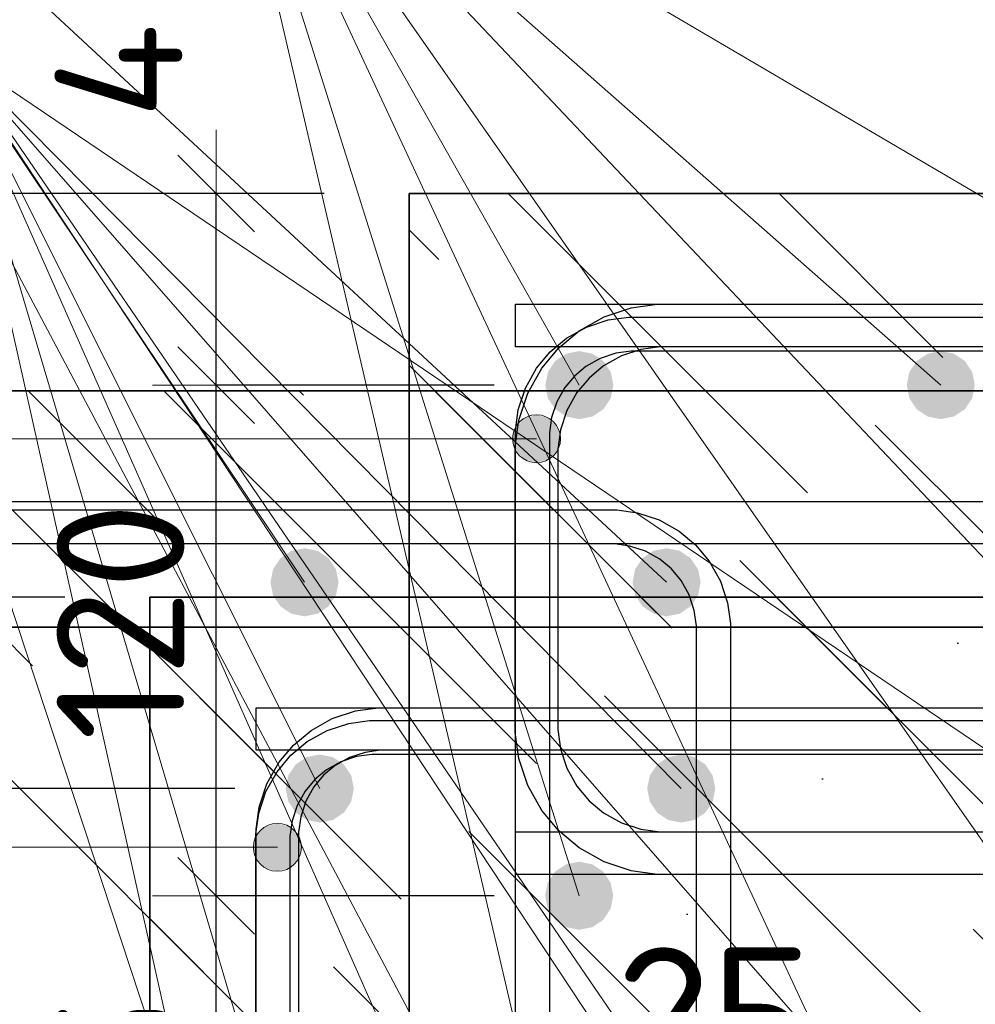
# Model space of a CAD drawing. Header units: metres. Extents: x -38 to 100, y -15 to 21.
# Tile 178 of 246: x 72.184 to 72.408, y 6.488 to 6.719. Entities that reach past the tile are written whole.
import ezdxf

# ---------------------------------------------------------------- set-up
doc = ezdxf.new("R2010")
doc.units = ezdxf.units.M
doc.header["$PDMODE"] = 65
for name, color, linetype, lineweight in [('XR$3$Арм. стержнями верхней зоны', 180, 'Continuous', 35), ('XR$3$Арм. стержнями нижней зоны', 180, 'Continuous', 35), ('XR$3$Арм.стержн. Арматура края', 96, 'Continuous', 35), ('XR$3$Арм.стержн. Хомут', 240, 'Continuous', 35), ('XR$3$Арм.стержн.горизонт. 1', 180, 'Continuous', 35), ('XR$3$Размерная линия (1)', 7, 'Continuous', 13), ('XR$3$Размерная линия_ общее', 7, 'Continuous', 13), ('XR$4$Арм. стержнями верхней зоны', 180, 'Continuous', 35), ('XR$4$Арм.стержн. Арматура края', 96, 'Continuous', 35), ('XR$4$Арм.стержн. Хомут', 240, 'Continuous', 35), ('XR$4$Арм.стержн.горизонт. 1', 180, 'Continuous', 35), ('XR$4$Размерная линия (1)', 7, 'Continuous', 13), ('XR$5$Текст_ примечание', 7, 'Continuous', 13), ('XR$6$Арм. стержнями верхней зоны', 180, 'Continuous', 35), ('XR$6$Арм.стержн. Арматура края', 96, 'Continuous', 35), ('XR$6$Арм.стержн. Хомут', 240, 'Continuous', 35), ('XR$6$Арм.стержн.горизонт. 1', 180, 'Continuous', 35), ('XR$7$Текст_ примечание', 7, 'Continuous', 13)]:
    doc.layers.add(name, color=color, linetype=linetype, lineweight=lineweight)
doc.styles.add('ISOCPEUR', font='txt')
doc.dimstyles.new('DIMSTYLE_10', dxfattribs={"dimtxt": 0.03, "dimasz": 0.03, "dimexe": 0, "dimexo": 0, "dimgap": 0.015, "dimtad": 2, "dimdec": 0, "dimlfac": 1000, "dimrnd": 1, "dimzin": 12, "dimdsep": 46, "dimtxsty": 'ISOCPEUR', "dimblk1": 'ALL_ML_STRICH', "dimblk2": 'ALL_ML_STRICH', "dimsah": 1, "dimcen": 0, "dimclrd": 7, "dimclre": 256, "dimclrt": 7, "dimadec": 0, "dimazin": 0, "dimtfac": 1, "dimtdec": 0, "dimtix": 1, "dimtmove": 2, "dimatfit": 3, "dimfxl": 0, "dimtzin": 0, "dimlwd": 0, "dimlwe": -3, "dimarcsym": 0})
doc.dimstyles.new('DIMSTYLE_12', dxfattribs={"dimtxt": 0.03, "dimasz": 0.03, "dimexe": 0, "dimexo": 0, "dimgap": 0.015, "dimtad": 2, "dimdec": 0, "dimlfac": 1000, "dimrnd": 1, "dimzin": 12, "dimdsep": 46, "dimtxsty": 'ISOCPEUR', "dimblk1": 'ALL_ML_STRICH', "dimblk2": 'ALL_ML_STRICH', "dimsah": 1, "dimcen": 0, "dimclrd": 7, "dimclre": 256, "dimclrt": 7, "dimadec": 0, "dimazin": 0, "dimtfac": 1, "dimtdec": 0, "dimtix": 1, "dimtmove": 2, "dimatfit": 3, "dimfxl": 0, "dimtzin": 0, "dimlwd": 0, "dimlwe": -3, "dimarcsym": 0})
doc.dimstyles.new('DIMSTYLE_14', dxfattribs={"dimtxt": 0.03, "dimasz": 0.03, "dimexe": 0, "dimexo": 0, "dimgap": 0.015, "dimtad": 2, "dimdec": 0, "dimlfac": 1000, "dimrnd": 1, "dimzin": 12, "dimdsep": 46, "dimtxsty": 'ISOCPEUR', "dimblk1": 'ALL_ML_STRICH', "dimblk2": 'ALL_ML_STRICH', "dimsah": 1, "dimcen": 0, "dimclrd": 7, "dimclre": 256, "dimclrt": 7, "dimadec": 0, "dimazin": 0, "dimtfac": 1, "dimtdec": 0, "dimtix": 1, "dimtmove": 2, "dimatfit": 3, "dimfxl": 0, "dimtvp": 1.2, "dimtzin": 0, "dimlwd": 0, "dimlwe": -3, "dimarcsym": 0})
doc.dimstyles.new('DIMSTYLE_9', dxfattribs={"dimtxt": 0.033, "dimasz": 0.0375, "dimexe": 0, "dimexo": 0, "dimgap": 0.0165, "dimtad": 2, "dimdec": 0, "dimlfac": 1000, "dimrnd": 1, "dimzin": 12, "dimdsep": 46, "dimtxsty": 'ISOCPEUR', "dimblk1": 'ALL_ML_STRICH', "dimblk2": 'ALL_ML_STRICH', "dimsah": 1, "dimcen": 0, "dimclrd": 7, "dimclre": 256, "dimclrt": 7, "dimadec": 0, "dimazin": 0, "dimtfac": 1, "dimtdec": 0, "dimtix": 1, "dimtmove": 2, "dimatfit": 3, "dimfxl": 0, "dimtvp": 1.2, "dimtzin": 0, "dimlwd": 0, "dimlwe": -3, "dimarcsym": 0})
pattern_1 = [(135, (0, 0), (-0.031819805, -0.031819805), [0.4, -0.05, 0, -0.05]), (135, (-0.01591, -0.01591), (-0.031819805, -0.031819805), [0.8, -0.1, 0.1, -0.1])]

# ---------------------------------------------------------------- blocks, each defined once
blk = doc.blocks.new('ALL_ML_STRICH')
at = {"color": 0, "linetype": 'ByBlock', "lineweight": -2}
for p, q in [((0, -0.5), (0, 0.5)), ((-0.3, -0.3), (0.3, 0.3)), ((-1, 0), (0.5, 0))]:
    blk.add_line(p, q, dxfattribs=at)
blk = doc.blocks.new('*D68')
at = {"layer": 'DEFPOINTS', "color": 7, "linetype": 'Continuous', "lineweight": 13, "transparency": 33554687}
for p in [(72.27526, 6.46063), (72.27526, 6.42564), (72.30026, 6.42064)]:
    blk.add_point(p, dxfattribs=at)
at = {"layer": 'XR$3$Размерная линия_ общее', "color": 253, "linetype": 'Continuous', "lineweight": -2, "true_color": 0xa0a0a0, "transparency": 33554687}
for p, q in [((72.27526, 6.44564), (72.27526, 6.46063)), ((72.30026, 6.44064), (72.30026, 6.46063))]:
    blk.add_line(p, q, dxfattribs=at)
at = {"layer": 'XR$3$Размерная линия_ общее', "color": 7, "linetype": 'Continuous', "lineweight": -2, "transparency": 33554687}
blk.add_line((72.27526, 6.46063), (72.30026, 6.46063), dxfattribs=at)
at = {"layer": 'XR$3$Размерная линия_ общее', "color": 7, "linetype": 'Continuous', "lineweight": 13, "transparency": 33554687, "xscale": 0.0375, "yscale": 0.0375, "zscale": 0.0375, "rotation": 180}
blk.add_blockref('ALL_ML_STRICH', (72.27526, 6.46063), dxfattribs=at)
at = {"layer": 'XR$3$Размерная линия_ общее', "color": 7, "linetype": 'Continuous', "lineweight": 13, "transparency": 33554687, "xscale": 0.0375, "yscale": 0.0375, "zscale": 0.0375}
blk.add_blockref('ALL_ML_STRICH', (72.30026, 6.46063), dxfattribs=at)
at = {"layer": 'XR$3$Размерная линия_ общее', "color": 7, "linetype": 'Continuous', "lineweight": 13, "transparency": 33554687, "insert": (72.34699, 6.48463), "char_height": 0.033, "width": 0.066, "attachment_point": 5, "style": 'ISOCPEUR'}
blk.add_mtext('\\A1;{25}', dxfattribs=at)
at = {"layer": 'XR$3$Размерная линия_ общее', "color": 7, "linetype": 'Continuous', "lineweight": 13, "transparency": 33554687, "insert": (72.32004, 6.46042), "char_height": 0.027, "width": 0.00135, "attachment_point": 1, "line_spacing_factor": 0.60241, "style": 'ISOCPEUR'}
blk.add_mtext('з.с.', dxfattribs=at)
blk = doc.blocks.new('*D69')
at = {"layer": 'DEFPOINTS', "color": 7, "linetype": 'Continuous', "lineweight": 13, "transparency": 33554687}
for p in [(72.2753, 6.67826), (72.15496, 6.37826), (72.27526, 6.37826)]:
    blk.add_point(p, dxfattribs=at)
at = {"layer": 'XR$3$Размерная линия (1)', "color": 9, "linetype": 'Continuous', "lineweight": -2, "true_color": 0xc7c7c7, "transparency": 33554687}
for p, q in [((72.2553, 6.67826), (72.15496, 6.67826)), ((72.25526, 6.37826), (72.15496, 6.37826))]:
    blk.add_line(p, q, dxfattribs=at)
at = {"layer": 'XR$3$Размерная линия (1)', "color": 7, "linetype": 'Continuous', "lineweight": -2, "transparency": 33554687}
blk.add_line((72.15496, 6.37826), (72.15496, 6.67826), dxfattribs=at)
at = {"layer": 'XR$3$Размерная линия (1)', "color": 7, "linetype": 'Continuous', "lineweight": 13, "transparency": 33554687, "xscale": 0.03, "yscale": 0.03, "zscale": 0.03}
for p, rotation in [((72.15496, 6.67826), 90), ((72.15496, 6.37826), 270)]:
    blk.add_blockref('ALL_ML_STRICH', p, dxfattribs=dict(at, rotation=rotation))
at = {"layer": 'XR$3$Размерная линия (1)', "color": 7, "linetype": 'Continuous', "lineweight": 13, "transparency": 33554687, "insert": (72.13246, 6.52976), "char_height": 0.03, "width": 0.09, "attachment_point": 5, "rotation": 90, "style": 'ISOCPEUR'}
blk.add_mtext('\\A1;{300}', dxfattribs=at)
blk = doc.blocks.new('*D145')
at = {"layer": 'DEFPOINTS', "color": 7, "linetype": 'Continuous', "lineweight": 13, "transparency": 33554687}
for p in [(72.31523, 6.51326), (72.22996, 6.41826), (72.31523, 6.41826)]:
    blk.add_point(p, dxfattribs=at)
at = {"layer": 'XR$3$Размерная линия (1)', "color": 9, "linetype": 'Continuous', "lineweight": -2, "true_color": 0xc7c7c7, "transparency": 33554687}
for p, q in [((72.29523, 6.51326), (72.22996, 6.51326)), ((72.29523, 6.41826), (72.22996, 6.41826))]:
    blk.add_line(p, q, dxfattribs=at)
at = {"layer": 'XR$3$Размерная линия (1)', "color": 7, "linetype": 'Continuous', "lineweight": -2, "transparency": 33554687}
blk.add_line((72.22996, 6.41826), (72.22996, 6.51326), dxfattribs=at)
at = {"layer": 'XR$3$Размерная линия (1)', "color": 7, "linetype": 'Continuous', "lineweight": 13, "transparency": 33554687, "xscale": 0.03, "yscale": 0.03, "zscale": 0.03}
for p, rotation in [((72.22996, 6.51326), 90), ((72.22996, 6.41826), 270)]:
    blk.add_blockref('ALL_ML_STRICH', p, dxfattribs=dict(at, rotation=rotation))
at = {"layer": 'XR$3$Размерная линия (1)', "color": 7, "linetype": 'Continuous', "lineweight": 13, "transparency": 33554687, "insert": (72.20746, 6.46726), "char_height": 0.03, "width": 0.06, "attachment_point": 5, "rotation": 90, "style": 'ISOCPEUR'}
blk.add_mtext('\\A1;{95}', dxfattribs=at)
blk = doc.blocks.new('*D146')
at = {"layer": 'DEFPOINTS', "color": 7, "linetype": 'Continuous', "lineweight": 13, "transparency": 33554687}
for p in [(72.31526, 6.63326), (72.22996, 6.51326), (72.31523, 6.51326)]:
    blk.add_point(p, dxfattribs=at)
at = {"layer": 'XR$3$Размерная линия (1)', "color": 9, "linetype": 'Continuous', "lineweight": -2, "true_color": 0xc7c7c7, "transparency": 33554687}
for p, q in [((72.29526, 6.63326), (72.22996, 6.63326)), ((72.29523, 6.51326), (72.22996, 6.51326))]:
    blk.add_line(p, q, dxfattribs=at)
at = {"layer": 'XR$3$Размерная линия (1)', "color": 7, "linetype": 'Continuous', "lineweight": -2, "transparency": 33554687}
blk.add_line((72.22996, 6.51326), (72.22996, 6.63326), dxfattribs=at)
at = {"layer": 'XR$3$Размерная линия (1)', "color": 7, "linetype": 'Continuous', "lineweight": 13, "transparency": 33554687, "xscale": 0.03, "yscale": 0.03, "zscale": 0.03}
for p, rotation in [((72.22996, 6.63326), 90), ((72.22996, 6.51326), 270)]:
    blk.add_blockref('ALL_ML_STRICH', p, dxfattribs=dict(at, rotation=rotation))
at = {"layer": 'XR$3$Размерная линия (1)', "color": 7, "linetype": 'Continuous', "lineweight": 13, "transparency": 33554687, "insert": (72.20746, 6.57776), "char_height": 0.03, "width": 0.09, "attachment_point": 5, "rotation": 90, "style": 'ISOCPEUR'}
blk.add_mtext('\\A1;{120}', dxfattribs=at)
blk = doc.blocks.new('*D147')
at = {"layer": 'DEFPOINTS', "color": 7, "linetype": 'Continuous', "lineweight": 13, "transparency": 33554687}
for p in [(72.27526, 6.67826), (72.22996, 6.63326), (72.31526, 6.63326)]:
    blk.add_point(p, dxfattribs=at)
at = {"layer": 'XR$3$Размерная линия (1)', "color": 9, "linetype": 'Continuous', "lineweight": -2, "true_color": 0xc7c7c7, "transparency": 33554687}
for p, q in [((72.25526, 6.67826), (72.22996, 6.67826)), ((72.29526, 6.63326), (72.22996, 6.63326))]:
    blk.add_line(p, q, dxfattribs=at)
at = {"layer": 'XR$3$Размерная линия (1)', "color": 7, "linetype": 'Continuous', "lineweight": -2, "transparency": 33554687}
blk.add_line((72.22996, 6.63326), (72.22996, 6.67826), dxfattribs=at)
at = {"layer": 'XR$3$Размерная линия (1)', "color": 7, "linetype": 'Continuous', "lineweight": 13, "transparency": 33554687, "xscale": 0.03, "yscale": 0.03, "zscale": 0.03}
for p, rotation in [((72.22996, 6.67826), 90), ((72.22996, 6.63326), 270)]:
    blk.add_blockref('ALL_ML_STRICH', p, dxfattribs=dict(at, rotation=rotation))
at = {"layer": 'XR$3$Размерная линия (1)', "color": 7, "linetype": 'Continuous', "lineweight": 13, "transparency": 33554687, "insert": (72.20704, 6.71794), "char_height": 0.03, "width": 0.06, "attachment_point": 5, "rotation": 90, "style": 'ISOCPEUR'}
blk.add_mtext('\\A1;{45}', dxfattribs=at)
blk = doc.blocks.new('*D348')
at = {"layer": 'DEFPOINTS', "color": 7, "linetype": 'Continuous', "lineweight": 13, "transparency": 33554687}
for p in [(72.21436, 6.58345), (72.09402, 6.28345), (72.21432, 6.28345)]:
    blk.add_point(p, dxfattribs=at)
at = {"layer": 'XR$4$Размерная линия (1)', "color": 9, "linetype": 'Continuous', "lineweight": -2, "true_color": 0xc7c7c7, "transparency": 33554687}
for p, q in [((72.19436, 6.58345), (72.09402, 6.58345)), ((72.19432, 6.28345), (72.09402, 6.28345))]:
    blk.add_line(p, q, dxfattribs=at)
at = {"layer": 'XR$4$Размерная линия (1)', "color": 7, "linetype": 'Continuous', "lineweight": -2, "transparency": 33554687}
blk.add_line((72.09402, 6.28345), (72.09402, 6.58345), dxfattribs=at)
at = {"layer": 'XR$4$Размерная линия (1)', "color": 7, "linetype": 'Continuous', "lineweight": 13, "transparency": 33554687, "xscale": 0.03, "yscale": 0.03, "zscale": 0.03}
for p, rotation in [((72.09402, 6.58345), 90), ((72.09402, 6.28345), 270)]:
    blk.add_blockref('ALL_ML_STRICH', p, dxfattribs=dict(at, rotation=rotation))
at = {"layer": 'XR$4$Размерная линия (1)', "color": 7, "linetype": 'Continuous', "lineweight": 13, "transparency": 33554687, "insert": (72.07152, 6.43495), "char_height": 0.03, "width": 0.09, "attachment_point": 5, "rotation": 90, "style": 'ISOCPEUR'}
blk.add_mtext('\\A1;{300}', dxfattribs=at)
blk = doc.blocks.new('*D578')
at = {"layer": 'DEFPOINTS', "color": 7, "linetype": 'Continuous', "lineweight": 13, "transparency": 33554687}
for p in [(72.25432, 6.53845), (72.16902, 6.41845), (72.25428, 6.41845)]:
    blk.add_point(p, dxfattribs=at)
at = {"layer": 'XR$4$Размерная линия (1)', "color": 9, "linetype": 'Continuous', "lineweight": -2, "true_color": 0xc7c7c7, "transparency": 33554687}
for p, q in [((72.23432, 6.53845), (72.16902, 6.53845)), ((72.23428, 6.41845), (72.16902, 6.41845))]:
    blk.add_line(p, q, dxfattribs=at)
at = {"layer": 'XR$4$Размерная линия (1)', "color": 7, "linetype": 'Continuous', "lineweight": -2, "transparency": 33554687}
blk.add_line((72.16902, 6.41845), (72.16902, 6.53845), dxfattribs=at)
at = {"layer": 'XR$4$Размерная линия (1)', "color": 7, "linetype": 'Continuous', "lineweight": 13, "transparency": 33554687, "xscale": 0.03, "yscale": 0.03, "zscale": 0.03}
for p, rotation in [((72.16902, 6.53845), 90), ((72.16902, 6.41845), 270)]:
    blk.add_blockref('ALL_ML_STRICH', p, dxfattribs=dict(at, rotation=rotation))
at = {"layer": 'XR$4$Размерная линия (1)', "color": 7, "linetype": 'Continuous', "lineweight": 13, "transparency": 33554687, "insert": (72.14652, 6.48295), "char_height": 0.03, "width": 0.09, "attachment_point": 5, "rotation": 90, "style": 'ISOCPEUR'}
blk.add_mtext('\\A1;{120}', dxfattribs=at)
blk = doc.blocks.new('*D579')
at = {"layer": 'DEFPOINTS', "color": 7, "linetype": 'Continuous', "lineweight": 13, "transparency": 33554687}
for p in [(72.21432, 6.58345), (72.16902, 6.53845), (72.25432, 6.53845)]:
    blk.add_point(p, dxfattribs=at)
at = {"layer": 'XR$4$Размерная линия (1)', "color": 9, "linetype": 'Continuous', "lineweight": -2, "true_color": 0xc7c7c7, "transparency": 33554687}
for p, q in [((72.19432, 6.58345), (72.16902, 6.58345)), ((72.23432, 6.53845), (72.16902, 6.53845))]:
    blk.add_line(p, q, dxfattribs=at)
at = {"layer": 'XR$4$Размерная линия (1)', "color": 7, "linetype": 'Continuous', "lineweight": -2, "transparency": 33554687}
blk.add_line((72.16902, 6.53845), (72.16902, 6.58345), dxfattribs=at)
at = {"layer": 'XR$4$Размерная линия (1)', "color": 7, "linetype": 'Continuous', "lineweight": 13, "transparency": 33554687, "xscale": 0.03, "yscale": 0.03, "zscale": 0.03}
for p, rotation in [((72.16902, 6.58345), 90), ((72.16902, 6.53845), 270)]:
    blk.add_blockref('ALL_ML_STRICH', p, dxfattribs=dict(at, rotation=rotation))
at = {"layer": 'XR$4$Размерная линия (1)', "color": 7, "linetype": 'Continuous', "lineweight": 13, "transparency": 33554687, "insert": (72.14661, 6.62573), "char_height": 0.03, "width": 0.06, "attachment_point": 5, "rotation": 90, "style": 'ISOCPEUR'}
blk.add_mtext('\\A1;{45}', dxfattribs=at)

msp = doc.modelspace()

# ---------------------------------------------------------------- hatches: boundary and pattern name
at = {"linetype": 'Continuous', "lineweight": 25, "transparency": 33554687}
h = msp.add_hatch(dxfattribs=at)
h.set_pattern_fill('__________540', scale=0.015, style=0, pattern_type=2)
h.set_pattern_definition(pattern_1)
h.paths.add_polyline_path([(72.52526, 6.67826), (72.27526, 6.67826), (72.27526, 6.37826), (72.52526, 6.37826)], flags=0)
at = {"linetype": 'Continuous', "lineweight": 13, "transparency": 33554687}
h = msp.add_hatch(dxfattribs=at)
h.set_pattern_fill('__________540', scale=0.015, style=0, pattern_type=2)
h.set_pattern_definition(pattern_1)
h.paths.add_polyline_path([(72.12578, 6.63192), (72.12578, 6.43192), (72.57861, 6.43192), (72.57861, 6.63192)], flags=0)
h = msp.add_hatch(dxfattribs=at)
h.set_pattern_fill('__________540', scale=0.015, style=0, pattern_type=2)
h.set_pattern_definition(pattern_1)
h.paths.add_polyline_path([(72.21432, 6.58345), (72.21432, 6.38345), (72.62859, 6.38345), (72.62859, 6.58345)], flags=0)
at = {"layer": 'XR$3$Арм.стержн. Арматура края', "linetype": 'Continuous', "lineweight": 13, "transparency": 33554687}
for points in [[(72.30037, 6.62347), (72.30239, 6.61582), (72.30239, 6.62549)], [(72.30239, 6.62549), (72.30521, 6.61503), (72.30521, 6.62628)], [(72.30239, 6.62549), (72.30239, 6.61582), (72.30521, 6.61503)], [(72.30521, 6.62628), (72.30521, 6.61503), (72.30802, 6.61582)], [(72.30521, 6.62628), (72.30802, 6.61582), (72.30802, 6.62549)], [(72.30802, 6.62549), (72.30802, 6.61582), (72.31004, 6.61784)], [(72.30802, 6.62549), (72.31004, 6.61784), (72.31004, 6.62347)], [(72.30037, 6.61784), (72.30037, 6.62347), (72.29958, 6.62065)], [(72.30037, 6.62347), (72.30037, 6.61784), (72.30239, 6.61582)], [(72.31004, 6.62347), (72.31004, 6.61784), (72.31083, 6.62065)]]:
    msp.add_hatch(color=7, dxfattribs=at).paths.add_polyline_path(points)
at = {"layer": 'XR$3$Арм.стержн.горизонт. 1', "linetype": 'Continuous', "lineweight": 50, "transparency": 33554687}
for points in [[(72.32326, 6.63326), (72.32265, 6.63632), (72.32092, 6.63892), (72.31833, 6.64065), (72.31526, 6.64126), (72.3122, 6.64065), (72.30961, 6.63892), (72.30787, 6.63632), (72.30726, 6.63326), (72.30787, 6.6302), (72.30961, 6.6276), (72.3122, 6.62587), (72.31526, 6.62526), (72.31833, 6.62587), (72.32092, 6.6276), (72.32265, 6.6302)], [(72.40819, 6.63326), (72.40758, 6.63632), (72.40584, 6.63892), (72.40325, 6.64065), (72.40019, 6.64126), (72.39713, 6.64065), (72.39453, 6.63892), (72.3928, 6.63632), (72.39219, 6.63326), (72.3928, 6.6302), (72.39453, 6.6276), (72.39713, 6.62587), (72.40019, 6.62526), (72.40325, 6.62587), (72.40584, 6.6276), (72.40758, 6.6302)], [(72.32323, 6.51326), (72.32262, 6.51632), (72.32088, 6.51892), (72.31829, 6.52065), (72.31523, 6.52126), (72.31216, 6.52065), (72.30957, 6.51892), (72.30783, 6.51632), (72.30723, 6.51326), (72.30783, 6.5102), (72.30957, 6.5076), (72.31216, 6.50587), (72.31523, 6.50526), (72.31829, 6.50587), (72.32088, 6.5076), (72.32262, 6.5102)]]:
    msp.add_hatch(color=7, dxfattribs=at).paths.add_polyline_path(points)
at = {"layer": 'XR$4$Арм.стержн. Арматура края', "linetype": 'Continuous', "lineweight": 13, "transparency": 33554687}
for points in [[(72.24151, 6.52948), (72.24432, 6.51902), (72.24432, 6.53027)], [(72.24432, 6.53027), (72.24432, 6.51902), (72.24713, 6.5198)], [(72.24432, 6.53027), (72.24713, 6.5198), (72.24713, 6.52948)], [(72.23948, 6.52745), (72.24151, 6.5198), (72.24151, 6.52948)], [(72.24151, 6.52948), (72.24151, 6.5198), (72.24432, 6.51902)], [(72.24713, 6.52948), (72.24713, 6.5198), (72.24916, 6.52183)], [(72.24713, 6.52948), (72.24916, 6.52183), (72.24916, 6.52745)], [(72.23948, 6.52183), (72.23948, 6.52745), (72.2387, 6.52464)], [(72.23948, 6.52745), (72.23948, 6.52183), (72.24151, 6.5198)], [(72.24916, 6.52745), (72.24916, 6.52183), (72.24995, 6.52464)]]:
    msp.add_hatch(color=7, dxfattribs=at).paths.add_polyline_path(points)
at = {"layer": 'XR$4$Арм.стержн.горизонт. 1', "linetype": 'Continuous', "lineweight": 50, "transparency": 33554687}
for points in [[(72.26228, 6.53845), (72.26168, 6.54151), (72.25994, 6.54411), (72.25735, 6.54584), (72.25428, 6.54645), (72.25122, 6.54584), (72.24863, 6.54411), (72.24689, 6.54151), (72.24628, 6.53845), (72.24689, 6.53539), (72.24863, 6.53279), (72.25122, 6.53106), (72.25428, 6.53045), (72.25735, 6.53106), (72.25994, 6.53279), (72.26168, 6.53539)], [(72.34721, 6.53845), (72.3466, 6.54151), (72.34487, 6.54411), (72.34227, 6.54584), (72.33921, 6.54645), (72.33615, 6.54584), (72.33355, 6.54411), (72.33182, 6.54151), (72.33121, 6.53845), (72.33182, 6.53539), (72.33355, 6.53279), (72.33615, 6.53106), (72.33921, 6.53045), (72.34227, 6.53106), (72.34487, 6.53279), (72.3466, 6.53539)]]:
    msp.add_hatch(color=7, dxfattribs=at).paths.add_polyline_path(points)
at = {"layer": 'XR$6$Арм.стержн.горизонт. 1', "linetype": 'Continuous', "lineweight": 50, "transparency": 33554687}
for points in [[(72.25869, 6.58692), (72.25808, 6.58999), (72.25635, 6.59258), (72.25375, 6.59432), (72.25069, 6.59492), (72.24763, 6.59432), (72.24503, 6.59258), (72.2433, 6.58999), (72.24269, 6.58692), (72.2433, 6.58386), (72.24503, 6.58127), (72.24763, 6.57953), (72.25069, 6.57892), (72.25375, 6.57953), (72.25635, 6.58127), (72.25808, 6.58386)], [(72.34377, 6.58692), (72.34316, 6.58999), (72.34142, 6.59258), (72.33883, 6.59432), (72.33577, 6.59492), (72.3327, 6.59432), (72.33011, 6.59258), (72.32838, 6.58999), (72.32777, 6.58692), (72.32838, 6.58386), (72.33011, 6.58127), (72.3327, 6.57953), (72.33577, 6.57892), (72.33883, 6.57953), (72.34142, 6.58127), (72.34316, 6.58386)]]:
    msp.add_hatch(color=7, dxfattribs=at).paths.add_polyline_path(points)

# ---------------------------------------------------------------- linework, layer by layer
at = {"color": 7, "linetype": 'Continuous', "lineweight": 35, "transparency": 33554687}
for p, q in [((72.27526, 6.67826), (72.27526, 6.37826)), ((72.52526, 6.67826), (72.27526, 6.67826)), ((72.57861, 6.63192), (72.12578, 6.63192)), ((72.21432, 6.58345), (72.21432, 6.38345)), ((72.62859, 6.58345), (72.21432, 6.58345))]:
    msp.add_line(p, q, dxfattribs=at)
at = {"layer": 'XR$3$Арм. стержнями верхней зоны', "color": 4, "linetype": 'Continuous', "lineweight": 25, "transparency": 33554687}
msp.add_lwpolyline([(72.30026, 6.65226), (72.66223, 6.65226), (72.66223, 6.64226), (72.30026, 6.64226), (72.30026, 6.65226)], dxfattribs=at)
at = {"layer": 'XR$3$Арм. стержнями нижней зоны', "color": 4, "linetype": 'Continuous', "lineweight": 25, "transparency": 33554687}
msp.add_lwpolyline([(72.30026, 6.52826), (72.66223, 6.52826), (72.66223, 6.51826), (72.30026, 6.51826), (72.30026, 6.52826)], dxfattribs=at)
at = {"layer": 'XR$3$Арм.стержн. Арматура края', "color": 7, "linetype": 'Continuous', "lineweight": 13, "transparency": 33554687}
for p, q in [((72.30521, 6.62628), (72.30521, 6.62628)), ((72.16359, 6.62065), (72.30521, 6.62065)), ((72.29958, 6.62065), (72.29958, 6.62065)), ((72.31083, 6.62065), (72.31083, 6.62065)), ((72.30521, 6.61503), (72.30521, 6.61503))]:
    msp.add_line(p, q, dxfattribs=at)
at = {"layer": 'XR$3$Арм.стержн. Арматура края', "color": 4, "linetype": 'Continuous', "lineweight": 25, "transparency": 33554687}
for points in [[(72.66223, 6.51826), (72.33355, 6.51826), (72.32745, 6.51911), (72.3211, 6.5212), (72.31526, 6.52448), (72.31044, 6.5285), (72.30642, 6.53331), (72.30315, 6.53916), (72.30106, 6.54551), (72.30021, 6.55161), (72.30021, 6.61891), (72.30106, 6.62501), (72.30315, 6.63136), (72.30642, 6.63721), (72.31044, 6.64202), (72.31526, 6.64604), (72.3211, 6.64932), (72.32745, 6.65141), (72.33355, 6.65226), (72.66223, 6.65226)], [(72.66223, 6.64226), (72.33425, 6.64226), (72.32973, 6.64163), (72.32515, 6.64012), (72.32095, 6.63777), (72.31754, 6.63492), (72.31469, 6.63151), (72.31234, 6.62732), (72.31084, 6.62274), (72.31021, 6.61822), (72.31021, 6.5523), (72.31084, 6.54778), (72.31234, 6.5432), (72.31469, 6.53901), (72.31754, 6.5356), (72.32095, 6.53275), (72.32515, 6.5304), (72.32973, 6.52889), (72.33425, 6.52826), (72.66223, 6.52826)]]:
    msp.add_lwpolyline(points, dxfattribs=at)
at = {"layer": 'XR$3$Арм.стержн. Арматура края', "color": 7, "linetype": 'Continuous', "lineweight": 13, "transparency": 33554687}
msp.add_circle((72.30521, 6.62065), 0.00563, dxfattribs=at)
at = {"layer": 'XR$3$Арм.стержн. Хомут', "color": 40, "linetype": 'Continuous', "lineweight": 25, "transparency": 33554687}
for points in [[(72.30023, 6.42994), (72.30023, 6.62258), (72.30091, 6.62746), (72.30258, 6.63254), (72.3052, 6.63722), (72.30842, 6.64107), (72.31227, 6.64429), (72.31694, 6.64691), (72.32202, 6.64858), (72.3269, 6.64926), (72.47359, 6.64926)], [(72.30023, 6.42994), (72.30023, 6.62258), (72.30091, 6.62746), (72.30258, 6.63254), (72.3052, 6.63722), (72.30842, 6.64107), (72.31227, 6.64429), (72.31694, 6.64691), (72.32202, 6.64858), (72.3269, 6.64926), (72.47359, 6.64926)], [(72.47303, 6.64126), (72.32746, 6.64126), (72.32384, 6.64076), (72.32018, 6.63955), (72.31682, 6.63767), (72.3141, 6.63539), (72.31182, 6.63266), (72.30994, 6.62931), (72.30873, 6.62564), (72.30823, 6.62203), (72.30823, 6.43049)], [(72.47303, 6.64126), (72.32746, 6.64126), (72.32384, 6.64076), (72.32018, 6.63955), (72.31682, 6.63767), (72.3141, 6.63539), (72.31182, 6.63266), (72.30994, 6.62931), (72.30873, 6.62564), (72.30823, 6.62203), (72.30823, 6.43049)]]:
    msp.add_lwpolyline(points, dxfattribs=at)
at = {"layer": 'XR$3$Арм.стержн.горизонт. 1', "color": 7, "linetype": 'Continuous', "lineweight": 13, "transparency": 33554687}
for q in [(72.4853, 6.41826), (72.40023, 6.41826), (72.4853, 6.51326), (72.31523, 6.41826), (72.31523, 6.51326), (72.31526, 6.63326), (72.48526, 6.63326), (72.40019, 6.63326)]:
    msp.add_line((72.23031, 6.78305), q, dxfattribs=at)
at = {"layer": 'XR$4$Арм. стержнями верхней зоны', "color": 4, "linetype": 'Continuous', "lineweight": 25, "transparency": 33554687}
msp.add_lwpolyline([(72.23932, 6.55745), (72.63359, 6.55745), (72.63359, 6.54745), (72.23932, 6.54745), (72.23932, 6.55745)], dxfattribs=at)
msp.add_lwpolyline([(72.23932, 6.55745), (72.63359, 6.55745), (72.63359, 6.54745), (72.23932, 6.54745), (72.23932, 6.55745)], dxfattribs=at)
at = {"layer": 'XR$4$Арм.стержн. Арматура края', "color": 7, "linetype": 'Continuous', "lineweight": 13, "transparency": 33554687}
for p, q in [((72.24432, 6.53027), (72.24432, 6.53027)), ((72.02872, 6.52464), (72.24432, 6.52464)), ((72.2387, 6.52464), (72.2387, 6.52464)), ((72.24995, 6.52464), (72.24995, 6.52464)), ((72.24432, 6.51902), (72.24432, 6.51902))]:
    msp.add_line(p, q, dxfattribs=at)
at = {"layer": 'XR$4$Арм.стержн. Арматура края', "color": 4, "linetype": 'Continuous', "lineweight": 25, "transparency": 33554687}
for points in [[(72.63359, 6.42345), (72.26789, 6.42345), (72.26267, 6.42417), (72.25723, 6.42597), (72.25222, 6.42877), (72.2481, 6.43222), (72.24465, 6.43635), (72.24184, 6.44136), (72.24005, 6.4468), (72.23932, 6.45201), (72.23932, 6.52888), (72.24005, 6.5341), (72.24184, 6.53954), (72.24465, 6.54455), (72.2481, 6.54868), (72.25222, 6.55212), (72.25723, 6.55493), (72.26267, 6.55672), (72.26789, 6.55745), (72.63359, 6.55745)], [(72.63359, 6.42345), (72.26789, 6.42345), (72.26267, 6.42417), (72.25723, 6.42597), (72.25222, 6.42877), (72.2481, 6.43222), (72.24465, 6.43635), (72.24184, 6.44136), (72.24005, 6.4468), (72.23932, 6.45201), (72.23932, 6.52888), (72.24005, 6.5341), (72.24184, 6.53954), (72.24465, 6.54455), (72.2481, 6.54868), (72.25222, 6.55212), (72.25723, 6.55493), (72.26267, 6.55672), (72.26789, 6.55745), (72.63359, 6.55745)], [(72.63359, 6.54745), (72.26858, 6.54745), (72.26494, 6.54694), (72.26128, 6.54573), (72.25792, 6.54385), (72.25519, 6.54158), (72.25292, 6.53885), (72.25104, 6.53549), (72.24983, 6.53183), (72.24932, 6.52819), (72.24932, 6.45271), (72.24983, 6.44907), (72.25104, 6.4454), (72.25292, 6.44205), (72.25519, 6.43932), (72.25792, 6.43704), (72.26128, 6.43516), (72.26494, 6.43395), (72.26858, 6.43345), (72.63359, 6.43345)], [(72.63359, 6.54745), (72.26858, 6.54745), (72.26494, 6.54694), (72.26128, 6.54573), (72.25792, 6.54385), (72.25519, 6.54158), (72.25292, 6.53885), (72.25104, 6.53549), (72.24983, 6.53183), (72.24932, 6.52819), (72.24932, 6.45271), (72.24983, 6.44907), (72.25104, 6.4454), (72.25292, 6.44205), (72.25519, 6.43932), (72.25792, 6.43704), (72.26128, 6.43516), (72.26494, 6.43395), (72.26858, 6.43345), (72.63359, 6.43345)]]:
    msp.add_lwpolyline(points, dxfattribs=at)
at = {"layer": 'XR$4$Арм.стержн. Арматура края', "color": 7, "linetype": 'Continuous', "lineweight": 13, "transparency": 33554687}
msp.add_circle((72.24432, 6.52464), 0.00563, dxfattribs=at)
at = {"layer": 'XR$4$Арм.стержн. Хомут', "color": 40, "linetype": 'Continuous', "lineweight": 25, "transparency": 33554687}
for points in [[(72.23928, 6.33513), (72.23928, 6.52777), (72.23996, 6.53265), (72.24164, 6.53773), (72.24426, 6.54241), (72.24747, 6.54626), (72.25132, 6.54948), (72.256, 6.55209), (72.26108, 6.55377), (72.26596, 6.55445), (72.41265, 6.55445)], [(72.23928, 6.33513), (72.23928, 6.52777), (72.23996, 6.53265), (72.24164, 6.53773), (72.24426, 6.54241), (72.24747, 6.54626), (72.25132, 6.54948), (72.256, 6.55209), (72.26108, 6.55377), (72.26596, 6.55445), (72.41265, 6.55445)], [(72.41209, 6.54645), (72.26652, 6.54645), (72.2629, 6.54595), (72.25924, 6.54474), (72.25588, 6.54286), (72.25315, 6.54058), (72.25087, 6.53785), (72.24899, 6.5345), (72.24779, 6.53083), (72.24728, 6.52722), (72.24728, 6.33568)], [(72.41209, 6.54645), (72.26652, 6.54645), (72.2629, 6.54595), (72.25924, 6.54474), (72.25588, 6.54286), (72.25315, 6.54058), (72.25087, 6.53785), (72.24899, 6.5345), (72.24779, 6.53083), (72.24728, 6.52722), (72.24728, 6.33568)]]:
    msp.add_lwpolyline(points, dxfattribs=at)
at = {"layer": 'XR$4$Арм.стержн.горизонт. 1', "color": 7, "linetype": 'Continuous', "lineweight": 13, "transparency": 33554687}
for q in [(72.25425, 6.41845), (72.42432, 6.32345), (72.25425, 6.32345), (72.33925, 6.32345), (72.42432, 6.41845), (72.42428, 6.53845), (72.33921, 6.53845), (72.25428, 6.53845)]:
    msp.add_line((72.1672, 6.71235), q, dxfattribs=at)
at = {"layer": 'XR$5$Текст_ примечание', "color": 7, "linetype": 'Continuous', "lineweight": 35, "transparency": 33554687}
msp.add_line((70.47573, 6.57641), (88.97573, 6.57641), dxfattribs=at)
at = {"layer": 'XR$5$Текст_ примечание', "color": 7, "linetype": 'Continuous', "lineweight": 13, "transparency": 33554687}
msp.add_line((88.97573, 6.57641), (70.47573, 6.57641), dxfattribs=at)
at = {"layer": 'XR$6$Арм. стержнями верхней зоны', "color": 4, "linetype": 'Continuous', "lineweight": 25, "transparency": 33554687}
msp.add_lwpolyline([(72.15077, 6.60592), (72.58361, 6.60592), (72.58361, 6.59592), (72.15077, 6.59592), (72.15077, 6.60592)], dxfattribs=at)
at = {"layer": 'XR$6$Арм.стержн. Арматура края', "color": 4, "linetype": 'Continuous', "lineweight": 25, "transparency": 33554687}
for points in [[(72.58361, 6.47192), (72.17933, 6.47192), (72.17411, 6.47265), (72.16868, 6.47444), (72.16367, 6.47725), (72.15954, 6.4807), (72.15609, 6.48482), (72.15328, 6.48983), (72.15149, 6.49527), (72.15077, 6.50049), (72.15077, 6.57736), (72.15149, 6.58258), (72.15328, 6.58801), (72.15609, 6.59302), (72.15954, 6.59715), (72.16367, 6.6006), (72.16868, 6.60341), (72.17411, 6.6052), (72.17933, 6.60592), (72.58361, 6.60592)], [(72.58361, 6.59592), (72.18002, 6.59592), (72.17639, 6.59542), (72.17272, 6.59421), (72.16936, 6.59233), (72.16664, 6.59005), (72.16436, 6.58733), (72.16248, 6.58397), (72.16127, 6.5803), (72.16077, 6.57667), (72.16077, 6.50118), (72.16127, 6.49755), (72.16248, 6.49388), (72.16436, 6.49052), (72.16664, 6.4878), (72.16936, 6.48552), (72.17272, 6.48364), (72.17639, 6.48243), (72.18002, 6.48192), (72.58361, 6.48192)]]:
    msp.add_lwpolyline(points, dxfattribs=at)
at = {"layer": 'XR$6$Арм.стержн. Хомут', "color": 40, "linetype": 'Continuous', "lineweight": 25, "transparency": 33554687}
for points in [[(72.15073, 6.37978), (72.15073, 6.57725), (72.15141, 6.58213), (72.15308, 6.58721), (72.1557, 6.59188), (72.15892, 6.59573), (72.16277, 6.59895), (72.16744, 6.60157), (72.17252, 6.60325), (72.17741, 6.60392), (72.32409, 6.60392), (72.32897, 6.60325), (72.33405, 6.60157), (72.33873, 6.59895), (72.34258, 6.59573), (72.34579, 6.59188), (72.34841, 6.58721), (72.35009, 6.58213), (72.35077, 6.57725), (72.35077, 6.3836)], [(72.15073, 6.37978), (72.15073, 6.57725), (72.15141, 6.58213), (72.15308, 6.58721), (72.1557, 6.59188), (72.15892, 6.59573), (72.16277, 6.59895), (72.16744, 6.60157), (72.17252, 6.60325), (72.17741, 6.60392), (72.32409, 6.60392), (72.32897, 6.60325), (72.33405, 6.60157), (72.33873, 6.59895), (72.34258, 6.59573), (72.34579, 6.59188), (72.34841, 6.58721), (72.35009, 6.58213), (72.35077, 6.57725), (72.35077, 6.3836)], [(72.34277, 6.38416), (72.34277, 6.57669), (72.34226, 6.58031), (72.34106, 6.58397), (72.33918, 6.58733), (72.3369, 6.59006), (72.33417, 6.59234), (72.33081, 6.59421), (72.32715, 6.59542), (72.32354, 6.59592), (72.17796, 6.59592), (72.17434, 6.59542), (72.17068, 6.59421), (72.16733, 6.59234), (72.1646, 6.59006), (72.16232, 6.58733), (72.16044, 6.58397), (72.15923, 6.58031), (72.15873, 6.57669), (72.15873, 6.38033)], [(72.34277, 6.38416), (72.34277, 6.57669), (72.34226, 6.58031), (72.34106, 6.58397), (72.33918, 6.58733), (72.3369, 6.59006), (72.33417, 6.59234), (72.33081, 6.59421), (72.32715, 6.59542), (72.32354, 6.59592), (72.17796, 6.59592), (72.17434, 6.59542), (72.17068, 6.59421), (72.16733, 6.59234), (72.1646, 6.59006), (72.16232, 6.58733), (72.16044, 6.58397), (72.15923, 6.58031), (72.15873, 6.57669), (72.15873, 6.38033)]]:
    msp.add_lwpolyline(points, dxfattribs=at)
at = {"layer": 'XR$6$Арм.стержн.горизонт. 1', "color": 7, "linetype": 'Continuous', "lineweight": 13, "transparency": 33554687}
for q in [(72.25069, 6.58692), (72.33577, 6.58692), (72.25073, 6.37192), (72.3358, 6.46692), (72.3358, 6.37192)]:
    msp.add_line((72.11123, 6.79524), q, dxfattribs=at)
at = {"layer": 'XR$7$Текст_ примечание', "color": 7, "linetype": 'Continuous', "lineweight": 35, "transparency": 33554687}
msp.add_line((70.47573, 6.57641), (88.97573, 6.57641), dxfattribs=at)
at = {"layer": 'XR$7$Текст_ примечание', "color": 7, "linetype": 'Continuous', "lineweight": 13, "transparency": 33554687}
msp.add_line((88.97573, 6.57641), (70.47573, 6.57641), dxfattribs=at)

# ---------------------------------------------------------------- dimensions: what is measured, and where the dimension line sits
at = {"layer": 'XR$3$Размерная линия (1)', "color": 7, "linetype": 'Continuous', "lineweight": 13, "transparency": 33554687}
for base, p1, p2, dimstyle, picture, middle in [((72.22996, 6.67826), (72.29526, 6.63326), (72.25526, 6.67826), 'DIMSTYLE_14', '*D147', (72.20704, 6.71794)), ((72.15496, 6.67826), (72.25526, 6.37826), (72.2553, 6.67826), 'DIMSTYLE_10', '*D69', (72.13246, 6.52976)), ((72.22996, 6.63326), (72.29523, 6.51326), (72.29526, 6.63326), 'DIMSTYLE_12', '*D146', (72.20746, 6.57776)), ((72.22996, 6.51326), (72.29523, 6.41826), (72.29523, 6.51326), 'DIMSTYLE_12', '*D145', (72.20746, 6.46726))]:
    dim = msp.add_linear_dim(base=base, p1=p1, p2=p2, angle=90, dimstyle=dimstyle, override={"dimpost": '<>', "dimclrd": 7, "dimclre": 9, "dimclrt": 7, "dimlwd": 0, "dimlwe": 65533}, dxfattribs=at)
    dim.commit()
    dim.dimension.update_dxf_attribs({"geometry": picture, "text_midpoint": middle, "dimtype": 160})
at = {"layer": 'XR$3$Размерная линия_ общее', "color": 7, "linetype": 'Continuous', "lineweight": 13, "transparency": 33554687}
dim = msp.add_linear_dim(base=(72.30026, 6.46063), p1=(72.27526, 6.44564), p2=(72.30026, 6.44064), text='<>\\Xз.с.', dimstyle='DIMSTYLE_9', override={"dimpost": '<>', "dimclrd": 7, "dimclre": 253, "dimclrt": 7, "dimlwd": 0, "dimlwe": 65533}, dxfattribs=at)
dim.commit()
dim.dimension.update_dxf_attribs({"geometry": '*D68', "text_midpoint": (72.34699, 6.48463), "dimtype": 160})
at = {"layer": 'XR$4$Размерная линия (1)', "color": 7, "linetype": 'Continuous', "lineweight": 13, "transparency": 33554687}
for base, p1, p2, dimstyle, picture, middle in [((72.16902, 6.58345), (72.23432, 6.53845), (72.19432, 6.58345), 'DIMSTYLE_14', '*D579', (72.14661, 6.62573)), ((72.09402, 6.58345), (72.19432, 6.28345), (72.19436, 6.58345), 'DIMSTYLE_12', '*D348', (72.07152, 6.43495)), ((72.16902, 6.53845), (72.23428, 6.41845), (72.23432, 6.53845), 'DIMSTYLE_12', '*D578', (72.14652, 6.48295))]:
    dim = msp.add_linear_dim(base=base, p1=p1, p2=p2, angle=90, dimstyle=dimstyle, override={"dimpost": '<>', "dimclrd": 7, "dimclre": 9, "dimclrt": 7, "dimlwd": 0, "dimlwe": 65533}, dxfattribs=at)
    dim.commit()
    dim.dimension.update_dxf_attribs({"geometry": picture, "text_midpoint": middle, "dimtype": 160})

doc.saveas('drawing.dxf')
